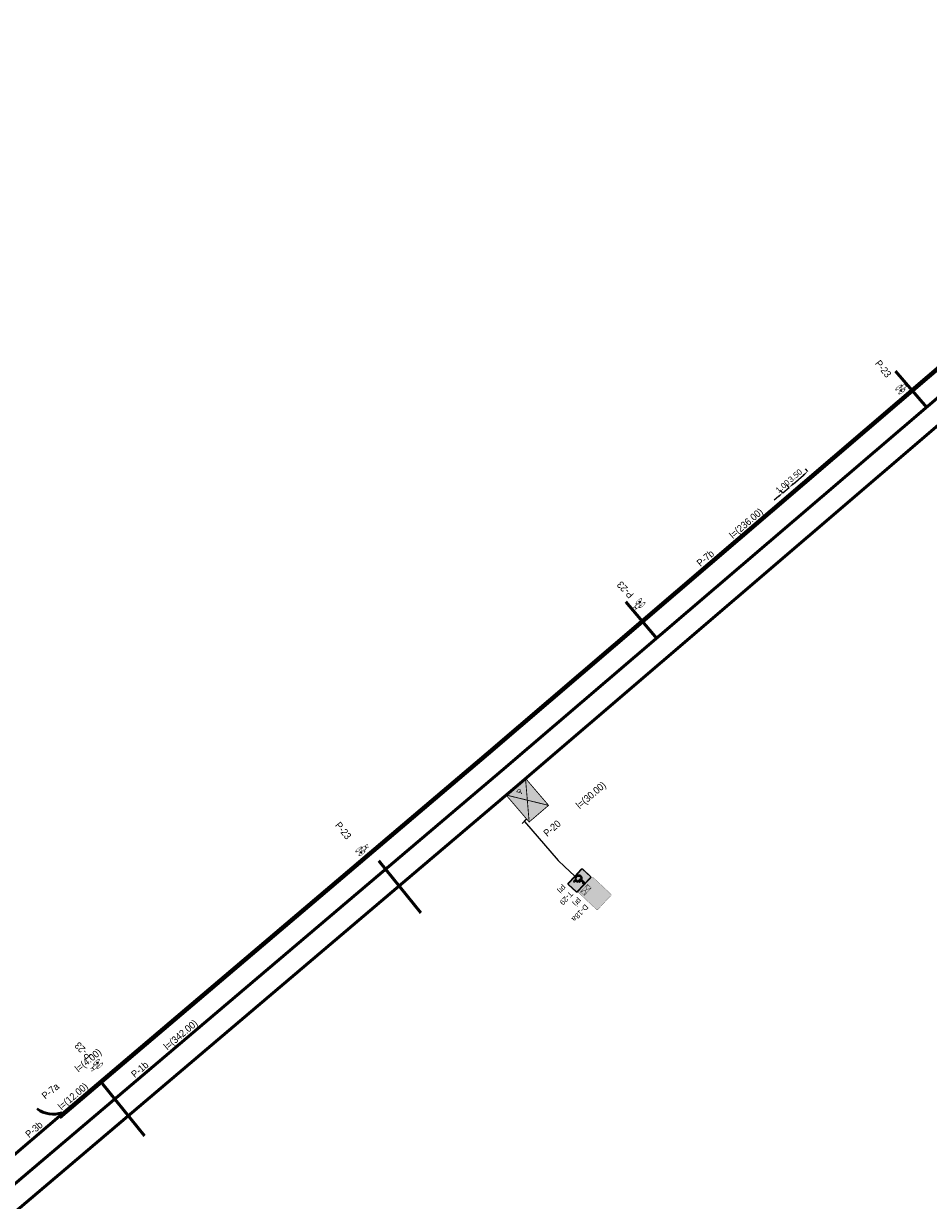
# Model space of a CAD drawing. Header units: metres. Extents: x 7429190 to 7432183, y 5709621 to 5711878.
# Tile 7 of 21: x 7429435 to 7429562, y 5709794 to 5709960. Entities that reach past the tile are written whole.
import ezdxf
from ezdxf.enums import TextEntityAlignment as Align

# ---------------------------------------------------------------- set-up
doc = ezdxf.new("R2010")
doc.units = ezdxf.units.M
doc.layers.add('_Brudnopis', color=22, linetype='Continuous', lineweight=50, plot=False)
for name, color, linetype, lineweight in [('_D_8_Wymiary', 7, 'Continuous', 20), ('D_1_KOCIE OCZKA', 7, 'Continuous', 50), ('gaPoziome', 7, 'Continuous', 30)]:
    doc.layers.add(name, color=color, linetype=linetype, lineweight=lineweight)
for name, color, linetype in [('gaPionowe', 7, 'Continuous'), ('zzz.gaHSDlugosc', 7, 'Continuous'), ('zzz.gaHSDodTekst', 7, 'Continuous'), ('zzz.gaHSDomyslna', 7, 'Continuous'), ('zzz.gaHSKilometraz', 7, 'Continuous'), ('zzz.gaHSNazwa', 7, 'Continuous'), ('zzz.gaHSOpis', 7, 'Continuous'), ('zzz.gaHSStan', 7, 'Continuous'), ('zzz.gaHSTrasa', 7, 'Continuous'), ('zzz.gaVSDodTekst', 7, 'Continuous'), ('zzz.gaVSDomyslna', 7, 'Continuous'), ('zzz.gaVSNazwa', 7, 'Continuous'), ('zzz.gaVSStan', 7, 'Continuous'), ('zzz.gaVSWielkość', 7, 'Continuous')]:
    doc.layers.add(name, color=color, linetype=linetype)
doc.styles.add('GA-ATR-TEXT', font='arial.ttf', dxfattribs={"width": 0.9})
doc.styles.add('GA4-HS-TEXT', font='arial.ttf', dxfattribs={"width": 0.9})
doc.styles.add('major_arial', font='arial.ttf')
doc.styles.get("Standard").update_dxf_attribs({"font": 'simplex.shx'})
doc.dimstyles.new('GA-LEADER', dxfattribs={"dimtxt": 1, "dimasz": 1, "dimexe": 1, "dimexo": 1, "dimgap": 1, "dimtad": 1, "dimtxsty": 'Standard', "dimcen": 1, "dimadec": 0, "dimazin": 0, "dimtfac": 1, "dimtmove": 0, "dimatfit": 3, "dimfxl": 1, "dimarcsym": 0})
doc.dimstyles.new('major_500', dxfattribs={"dimtxt": 0.8, "dimasz": 0.8, "dimexe": 0.5, "dimexo": 1, "dimgap": 0.3, "dimtad": 1, "dimzin": 1, "dimdsep": 46, "dimtxsty": 'major_arial', "dimcen": 0, "dimse1": 1, "dimse2": 1, "dimaunit": 1, "dimadec": 1, "dimazin": 0, "dimtfac": 1, "dimtix": 1, "dimtmove": 0, "dimatfit": 3, "dimfxl": 2, "dimfxlon": 1, "dimtolj": 1, "dimarcsym": 0})

# ---------------------------------------------------------------- blocks, each defined once
blk = doc.blocks.new('gaHSPos')
at = {"color": 0, "linetype": 'Continuous', "lineweight": 0}
blk.add_point((0, 0), dxfattribs=at)
blk = doc.blocks.new('z.ga4s-P-24')
at = {"linetype": 'Continuous', "lineweight": 0}
h = blk.add_hatch(color=0, dxfattribs=at)
edge = h.paths.add_edge_path()
edge.add_line((-0.1150408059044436, 0.6455751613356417), (-0.1206028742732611, 0.7693135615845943))
edge.add_arc((0.03025982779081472, 0.3988537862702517), 0.4000000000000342, 112.1576763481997, 337.5817882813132)
edge.add_line((0.4000297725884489, 0.2463080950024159), (0.3301905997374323, 0.4049117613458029))
edge.add_ellipse((0.0302598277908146, 0.3988537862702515), major_axis=(-0.3000000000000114, 0), ratio=0.9400173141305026, start_angle=298.96894178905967, end_angle=541.2309103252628, ccw=False)
h.paths.add_polyline_path([(-0.0641357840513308, 0.5276528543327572), (0.3414434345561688, 0.5276528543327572), (0.5302598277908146, 0.0988537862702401), (0.7302598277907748, 0.198853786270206), (0.689911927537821, 0.2904832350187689), (0.5794615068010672, 0.2352580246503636), (0.4066752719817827, 0.6276528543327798), (0.03147016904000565, 0.6276528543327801), (0.02826967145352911, 0.6988537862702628), (0.3257206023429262, 0.6988537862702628), (0.3134482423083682, 0.7988537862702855), (0.03025982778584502, 0.7988537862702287, 0.004051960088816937), (0.02377701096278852, 0.7988012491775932), (0.01222497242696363, 1.055797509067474, 4.041864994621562), (-0.0912014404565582, 1.111769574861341)])
blk = doc.blocks.new('*U70')
at = {"layer": 'zzz.gaHSDomyslna'}
blk.add_hatch(color=180, dxfattribs=at).paths.add_polyline_path([(1.625577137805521, -1.899341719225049), (0, 0), (2.735052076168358, 2.340831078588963), (5.986206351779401, -1.457852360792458), (3.251154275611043, -3.798683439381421)])
at = {"layer": 'zzz.gaHSDomyslna', "color": 140}
for points in [[(1.625577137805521, -1.899341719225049, 0.12, 0.12, 0), (0, 0, 0.12, 0.12, 0), (2.735052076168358, 2.340831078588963, 0.12, 0.12, 0), (5.986206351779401, -1.457852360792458, 0.12, 0.12, 0), (3.251154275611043, -3.798683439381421, 0.12, 0.12, 0), (1.625577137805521, -1.899341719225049, 0.12, 0.12, 0)], [(2.735052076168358, 2.340831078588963, 0.12, 0.12, 0), (3.251154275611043, -3.798683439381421, 0.12, 0.12, 0)], [(5.986206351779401, -1.457852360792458, 0.12, 0.12, 0), (0, 0, 0.12, 0.12, 0)]]:
    blk.add_lwpolyline(points, format="xyseb", dxfattribs=at)
for p in [(2.735052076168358, 2.340831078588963), (0, 0)]:
    blk.add_blockref('gaHSPos', p, dxfattribs=at)
at = {"layer": 'zzz.gaHSDomyslna', "color": 140, "xscale": 0.65, "yscale": 0.65, "rotation": 220.5590096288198}
blk.add_blockref('z.ga4s-P-24', (1.692641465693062, 0.7905471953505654), dxfattribs=at)
blk = doc.blocks.new('z.ga4.HSL-desc')
at = {"layer": 'zzz.gaHSDlugosc', "style": 'GA4-HS-TEXT', "width": 0.9}
blk.add_attdef('LENGTH', (6.026010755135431, 0.4000000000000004), '', height=1, dxfattribs=at)
at = {"layer": 'zzz.gaHSDodTekst', "style": 'GA4-HS-TEXT', "width": 0.9, "flags": 1}
blk.add_attdef('ADDTEXT', (0, -2.743698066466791), '', height=1, dxfattribs=at)
at = {"layer": 'zzz.gaHSKilometraz', "style": 'GA4-HS-TEXT', "width": 0.9, "flags": 1}
for tag, p in [('POSITION', (0, -5.695491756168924)), ('ID', (-2.626867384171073e-16, -7.125491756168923))]:
    blk.add_attdef(tag, p, '', height=1, dxfattribs=at)
at = {"layer": 'zzz.gaHSNazwa', "style": 'GA4-HS-TEXT', "width": 0.9}
blk.add_attdef('NAME', (0, 0.4000000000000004), '', height=1, dxfattribs=at)
at = {"layer": 'zzz.gaHSStan', "style": 'GA4-HS-TEXT', "width": 0.9}
blk.add_attdef('STATE', (0, -1.355882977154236), '', height=1, dxfattribs=at)
at = {"layer": 'zzz.gaHSTrasa', "style": 'GA4-HS-TEXT', "width": 0.9, "flags": 1}
blk.add_attdef('ROUTE', (0, -4.269625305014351), '', height=1, dxfattribs=at)
blk = doc.blocks.new('gaVSPos')
blk.add_point((0, 0))
blk = doc.blocks.new('gaVSTVcolumn0')
at = {"color": 0, "linetype": 'ByBlock', "lineweight": -2}
for p, q in [((-400, -30), (400, -30)), ((-400, -60), (-400, -30)), ((400, -60), (-400, -60)), ((400, -30), (400, -60))]:
    blk.add_line(p, q, dxfattribs=at)
blk.add_circle((0, 0), 30, dxfattribs=at)
blk = doc.blocks.new('gaVScolumn0')
at = {"color": 0, "linetype": 'ByBlock', "lineweight": -2}
blk.add_line((0, 0), (0, 400), dxfattribs=at)
at = {"color": 7, "style": 'GA-ATR-TEXT', "width": 0.9}
blk.add_attdef('X2', text='', height=150, dxfattribs=at).set_placement((-49.99999999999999, 0), align=Align.BOTTOM_RIGHT)
blk = doc.blocks.new('*U97')
at = {"layer": 'zzz.gaVSDomyslna', "true_color": 0xffffff}
h = blk.add_hatch(color=7, dxfattribs=at)
edge = h.paths.add_edge_path()
edge.add_line((0, 0), (-270, 0))
edge.add_arc((-270.0000224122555, 29.9999775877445), 29.99997758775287, 179.999957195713, 270.0000428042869, ccw=False)
edge.add_line((-300, 30), (-300, 330))
edge.add_arc((-270.0000224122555, 330.0000224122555), 29.99997758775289, 89.99995719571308, 180.0000428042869, ccw=False)
edge.add_line((-270, 360), (270, 360))
edge.add_arc((270.0000224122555, 330.0000224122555), 29.99997758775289, -4.2804286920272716e-05, 90.00004280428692, ccw=False)
edge.add_line((300, 330), (300, 30))
edge.add_arc((270.0000224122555, 29.9999775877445), 29.99997758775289, -90.00004280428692, 4.2804286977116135e-05, ccw=False)
edge.add_line((270, 0), (0, 0))
at = {"layer": 'zzz.gaVSDomyslna', "true_color": 0x000000}
h = blk.add_hatch(color=18, dxfattribs=at)
edge = h.paths.add_edge_path()
edge.add_line((0, 0), (0, 10))
edge.add_line((0, 10), (270, 10))
edge.add_arc((270.0000149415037, 29.99998505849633), 19.99998505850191, 269.9999571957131, 360.000042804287)
edge.add_line((290, 30), (290, 330))
edge.add_arc((270.0000149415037, 330.0000149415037), 19.99998505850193, 359.9999571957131, 450.0000428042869)
edge.add_line((270, 350), (-270, 350))
edge.add_arc((-270.0000149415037, 330.0000149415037), 19.99998505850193, 89.9999571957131, 180.0000428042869)
edge.add_line((-290, 330), (-290, 30))
edge.add_arc((-270.0000149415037, 29.99998505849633), 19.99998505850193, 179.9999571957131, 270.0000428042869)
edge.add_line((-270, 10), (0, 10))
edge.add_line((0, 10), (0, 0))
edge.add_line((0, 0), (-270, 0))
edge.add_arc((-270.0000224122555, 29.9999775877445), 29.99997758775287, 179.999957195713, 270.0000428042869, ccw=False)
edge.add_line((-300, 30), (-300, 330))
edge.add_arc((-270.0000224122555, 330.0000224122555), 29.99997758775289, 89.99995719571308, 180.0000428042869, ccw=False)
edge.add_line((-270, 360), (270, 360))
edge.add_arc((270.0000224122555, 330.0000224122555), 29.99997758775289, -4.2804286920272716e-05, 90.00004280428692, ccw=False)
edge.add_line((300, 330), (300, 30))
edge.add_arc((270.0000224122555, 29.9999775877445), 29.99997758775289, -90.00004280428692, 4.2804286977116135e-05, ccw=False)
edge.add_line((270, 0), (0, 0))
at = {"layer": 'zzz.gaVSDomyslna', "color": 7, "lineweight": 0, "true_color": 0xffffff}
blk.add_lwpolyline([(0, 0), (-270, 0, -0.414214), (-300, 30), (-300, 330, -0.414214), (-270, 360), (270, 360, -0.414214), (300, 330), (300, 30, -0.414214), (270, 0), (0, 0)], format="xyb", close=True, dxfattribs=at)
at = {"layer": 'zzz.gaVSDomyslna', "color": 18, "lineweight": 0, "true_color": 0x000000}
blk.add_lwpolyline([(0, 0), (0, 10), (270, 10, 0.414214), (290, 30), (290, 330, 0.414214), (270, 350), (-270, 350, 0.414214), (-290, 330), (-290, 30, 0.414214), (-270, 10), (0, 10), (0, 0), (-270, 0, -0.414214), (-300, 30), (-300, 330, -0.414214), (-270, 360), (270, 360, -0.414214), (300, 330), (300, 30, -0.414214), (270, 0), (0, 0)], format="xyb", close=True, dxfattribs=at)
blk = doc.blocks.new('*U95')
at = {"layer": 'zzz.gaVSDomyslna', "linetype": 'ByBlock', "lineweight": -2, "true_color": 0x000000}
h = blk.add_hatch(color=18, dxfattribs=at)
h.paths.add_polyline_path([(-59.2942, 270.86), (-51.2, 136.8), (51.2, 136.8), (96, 36.8), (153.6, 60.8), (144.369, 82.9538), (108.094, 68.5072), (66.7464, 160.8), (-28.6054, 160.8), (-29.8129, 180.8), (38.4, 180.8), (38.4, 204.8), (-9.09495e-13, 204.8), (-31.262, 204.8), (-34.6448, 260.829, 4.59206)])
h.paths.add_polyline_path([(-64.0175, 172.101), (-65.8957, 203.21, 1.49403), (71.7843, 64.7631), (50.9985, 111.16, -1.80659)])
at = {"layer": 'zzz.gaVSDomyslna', "color": 18, "linetype": 'ByBlock', "lineweight": -2, "true_color": 0x000000}
blk.add_lwpolyline([(50.9985, 111.16, -1.80659), (-64.0175, 172.101), (-65.8957, 203.21, 1.49403), (71.7843, 64.7631)], format="xyb", close=True, dxfattribs=at)
blk.add_lwpolyline([(108.346, 67.9441), (66.7464, 160.8), (-28.6054, 160.8), (-29.8129, 180.8), (38.4, 180.8), (38.4, 204.8), (-9.66338e-13, 204.8), (-31.262, 204.8), (-34.6448, 260.829, 4.59206), (-59.2942, 270.86), (-51.2, 136.8), (51.2, 136.8), (96, 36.8), (153.6, 60.8), (144.369, 82.9538), (108.094, 68.5072)], format="xyb", dxfattribs=at)
blk.add_lwpolyline([(51.2, 92.8), (51.2, 105.6)], dxfattribs=at)
blk = doc.blocks.new('*U96')
at = {"layer": 'zzz.gaVSDomyslna', "color": 18, "true_color": 0x000000, "xscale": 0.9375, "yscale": 0.9375}
blk.add_blockref('*U95', (0, 30), dxfattribs=at)
blk = doc.blocks.new('*U94')
at = {"layer": 'zzz.gaVSDomyslna'}
for name in ['*U97', '*U96']:
    blk.add_blockref(name, (0, 0), dxfattribs=at)
at = {"layer": 'zzz.gaVSDodTekst', "flags": 1}
blk.add_attdef('Addtext', text='', height=1, dxfattribs=at).set_placement((0, 0), align=Align.MIDDLE_LEFT)
at = {"layer": 'zzz.gaVSDomyslna', "flags": 1}
for tag in ['Width', 'Height', 'Position', 'Route', 'ItemNo', 'ID']:
    blk.add_attdef(tag, text='', height=1, dxfattribs=at).set_placement((0, 0), align=Align.MIDDLE_LEFT)
at = {"layer": 'zzz.gaVSNazwa', "style": 'GA-ATR-TEXT'}
blk.add_attdef('Name', text='', height=150, dxfattribs=at).set_placement((400.0000000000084, 255.0000000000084), align=Align.MIDDLE_LEFT)
at = {"layer": 'zzz.gaVSStan', "style": 'GA-ATR-TEXT'}
blk.add_attdef('State', text='', height=150, dxfattribs=at).set_placement((400.0000000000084, 8.412825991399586e-12), align=Align.MIDDLE_LEFT)
at = {"layer": 'zzz.gaVSWielkość', "flags": 1}
blk.add_attdef('Size', text='', height=1, dxfattribs=at).set_placement((0, 0), align=Align.MIDDLE_LEFT)
blk = doc.blocks.new('*U99')
at = {"layer": 'zzz.gaVSDomyslna', "lineweight": 0}
blk.add_hatch(color=180, dxfattribs=at).paths.add_polyline_path([(294, 730, 0.414214), (280, 744), (-280, 744, 0.414214), (-294, 730), (-294, 20, 0.414214), (-280, 6), (280, 6, 0.414214), (294, 20)])
blk = doc.blocks.new('*U100')
at = {"layer": 'zzz.gaVSDomyslna', "color": 7, "lineweight": 0, "true_color": 0xffffff, "const_width": 6}
blk.add_lwpolyline([(280, 3), (-280, 3, -0.414214), (-297, 20), (-297, 730, -0.414214), (-280, 747), (280, 747, -0.414214), (297, 730), (297, 20, -0.414214), (280, 3, -1)], format="xyb", dxfattribs=at)
blk = doc.blocks.new('*U101')
at = {"layer": 'zzz.gaVSDomyslna', "lineweight": 0, "true_color": 0xffffff}
h = blk.add_hatch(color=7, dxfattribs=at)
h.paths.add_polyline_path([(168.75, 362.5, 0.414214), (86.25, 445), (-150, 445), (-150, -9.09495e-13), (-67.5, -9.09495e-13), (-67.5, 130), (86.25, 130, 0.414214), (168.75, 212.5)])
h.paths.add_polyline_path([(86.25, 219.531), (80, 212.5), (-67.5, 212.5), (-67.5, 362.5), (75, 362.5), (86.25, 349.375)], flags=16)
blk = doc.blocks.new('*U103')
at = {"layer": 'zzz.gaVSDomyslna', "lineweight": 0, "true_color": 0xffffff}
h = blk.add_hatch(color=7, dxfattribs=at)
h.paths.add_polyline_path([(150, 150), (-150, 150), (-150, 0), (150, 0)])
h.paths.add_polyline_path([(118.82, 10), (-118.82, 10), (0, 69.4098)], flags=16)
h.paths.add_polyline_path([(1.7053e-13, 80.5902), (-118.82, 140), (118.82, 140)], flags=16)
h.paths.add_polyline_path([(11.1803, 75), (140, 139.41), (140, 10.5902)], flags=16)
h.paths.add_polyline_path([(-11.1803, 75), (-140, 10.5902), (-140, 139.41)], flags=16)
blk = doc.blocks.new('*U104')
at = {"layer": 'zzz.gaVSDomyslna', "color": 7, "true_color": 0xffffff}
for name, p in [('*U100', (0, 0)), ('*U101', (0, 230))]:
    blk.add_blockref(name, p, dxfattribs=at)
at = {"layer": 'zzz.gaVSDomyslna', "color": 180}
blk.add_blockref('*U99', (0, 0), dxfattribs=at)
at = {"layer": 'zzz.gaVSDomyslna', "color": 7, "true_color": 0xffffff, "xscale": -1}
blk.add_blockref('*U103', (100, 50), dxfattribs=at)
blk = doc.blocks.new('*U98')
at = {"layer": 'zzz.gaVSDomyslna'}
blk.add_blockref('*U104', (0, 0), dxfattribs=at)
at = {"layer": 'zzz.gaVSDodTekst', "flags": 1}
blk.add_attdef('Addtext', text='', height=1, dxfattribs=at).set_placement((0, 0), align=Align.MIDDLE_LEFT)
at = {"layer": 'zzz.gaVSDomyslna', "flags": 1}
for tag in ['Width', 'Height', 'Position', 'Route', 'ItemNo', 'ID']:
    blk.add_attdef(tag, text='', height=1, dxfattribs=at).set_placement((0, 0), align=Align.MIDDLE_LEFT)
at = {"layer": 'zzz.gaVSNazwa', "style": 'GA-ATR-TEXT'}
blk.add_attdef('Name', text='', height=150, dxfattribs=at).set_placement((400.0000000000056, 450.0000000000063), align=Align.MIDDLE_LEFT)
at = {"layer": 'zzz.gaVSStan', "style": 'GA-ATR-TEXT'}
blk.add_attdef('State', text='', height=150, dxfattribs=at).set_placement((400.0000000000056, 195.0000000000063), align=Align.MIDDLE_LEFT)
at = {"layer": 'zzz.gaVSWielkość', "flags": 1}
blk.add_attdef('Size', text='', height=1, dxfattribs=at).set_placement((0, 0), align=Align.MIDDLE_LEFT)
blk = doc.blocks.new('*U280')
at = {"layer": 'zzz.gaHSDomyslna', "color": 140}
for points in [[(9.325761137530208, 8.070234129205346, 0.12, 0.12, 0), (-0.07763781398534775, 0.0915006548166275, 0.12, 0.12, 0)], [(7.702692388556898, 6.378317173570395, 0.12, 0.12, 0), (8.46519784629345, 7.025298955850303, 0.12, 0.12, 0)], [(6.177681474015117, 5.084353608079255, 0.12, 0.12, 0), (6.940186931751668, 5.731335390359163, 0.12, 0.12, 0)], [(4.652670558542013, 3.790390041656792, 0.12, 0.12, 0), (5.415176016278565, 4.437371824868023, 0.12, 0.12, 0)], [(1.602648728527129, 1.202462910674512, 0.12, 0.12, 0), (2.36515418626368, 1.849444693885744, 0.12, 0.12, 0)], [(3.127659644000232, 2.496426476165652, 0.12, 0.12, 0), (3.890165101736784, 3.143408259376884, 0.12, 0.12, 0)], [(0.07763781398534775, -0.0915006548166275, 0.12, 0.12, 0), (0.8401432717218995, 0.5554811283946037, 0.12, 0.12, 0)]]:
    blk.add_lwpolyline(points, format="xyseb", dxfattribs=at)
at = {"color": 140}
for p in [(9.403398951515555, 7.978733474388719), (0, 0)]:
    blk.add_blockref('gaHSPos', p, dxfattribs=at)
blk = doc.blocks.new('*U281')
at = {"layer": 'zzz.gaHSDomyslna', "color": 140}
for points in [[(-1.976667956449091, -0.1007065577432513, 0.24, 0.24, -0.06258150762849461), (-2.922140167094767, 0.2169171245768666, 0.24, 0.24, 0)], [(0, 0, 0.24, 0.24, -0.0625815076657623), (-0.9820068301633, -0.1745425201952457, 0.24, 0.24, 0)]]:
    blk.add_lwpolyline(points, format="xyseb", dxfattribs=at)
at = {"color": 140}
for p in [(-3.491722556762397, 0.5520211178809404), (0, 0)]:
    blk.add_blockref('gaHSPos', p, dxfattribs=at)
blk = doc.blocks.new('*U343')
at = {"linetype": 'Continuous', "lineweight": 0}
h = blk.add_hatch(color=0, dxfattribs=at)
edge = h.paths.add_edge_path()
edge.add_ellipse((-0.3500000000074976, 0.5999999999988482), major_axis=(0, 0.6000000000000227), ratio=0.3333333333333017, start_angle=339.1790800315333, end_angle=685.935184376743)
edge.add_line((-0.2379739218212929, 1.097042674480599), (-0.2315602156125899, 1.156915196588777))
edge.add_line((-0.2315602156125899, 1.156915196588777), (0.004911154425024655, 0.6839724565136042))
edge.add_arc((-0.01717360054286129, 0.672930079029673), 0.02469150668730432, -6.423306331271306e-12, 26.56505117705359, ccw=False)
edge.add_line((0.007517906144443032, 0.6729300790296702), (0.00751790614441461, 0.4246915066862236))
edge.add_arc((0.03220941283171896, 0.4246915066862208), 0.02469150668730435, 179.9999999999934, 270)
edge.add_line((0.03220941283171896, 0.3999999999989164), (0.07602911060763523, 0.3999999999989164))
edge.add_arc((0.07602911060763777, 0.4246915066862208), 0.02469150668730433, 269.9999999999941, 290.3551038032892)
edge.add_line((0.08461774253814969, 0.4015418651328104), (0.1583063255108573, 0.4288806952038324))
edge.add_ellipse((0.349999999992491, 0.5999999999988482), major_axis=(0, 0.6000000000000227), ratio=0.3333333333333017, start_angle=106.5707346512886, end_angle=378.3143714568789)
edge.add_line((0.2871538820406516, 1.169608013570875), (0.2152697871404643, 1.519009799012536))
edge.add_line((0.2152697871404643, 1.519009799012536), (0.2505309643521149, 1.76523323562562))
edge.add_line((0.2505309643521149, 1.76523323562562), (0.256238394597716, 1.765233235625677))
edge.add_line((0.256238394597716, 1.765233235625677), (0.271304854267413, 1.807733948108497))
edge.add_line((0.271304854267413, 1.807733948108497), (0.271304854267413, 1.863168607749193))
edge.add_line((0.271304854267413, 1.863168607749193), (0.1430894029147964, 1.863168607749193))
edge.add_line((0.1430894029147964, 1.863168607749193), (0.1368954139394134, 1.807733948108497))
edge.add_line((0.1368954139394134, 1.807733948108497), (0.2025543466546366, 1.765233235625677))
edge.add_line((0.2025543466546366, 1.765233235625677), (0.1848099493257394, 1.641330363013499))
edge.add_line((0.1848099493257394, 1.641330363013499), (-0.1796683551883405, 1.6413303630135))
edge.add_line((-0.1796683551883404, 1.6413303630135), (-0.1591600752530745, 1.832776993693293))
edge.add_spline(control_points=[(-0.1591600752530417, 1.832776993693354), (-0.1570904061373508, 1.839129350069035), (-0.1468880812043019, 1.858757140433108), (-0.1198635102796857, 1.861324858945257), (-0.1004585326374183, 1.863168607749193)], knot_values=[0, 0, 0, 0, 0.02025019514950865, 0.07182179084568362, 0.07182179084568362, 0.07182179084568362, 0.07182179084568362], degree=3, periodic=0)
edge.add_line((-0.1004585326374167, 1.863168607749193), (-0.0500000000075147, 1.863168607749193))
edge.add_line((-0.0500000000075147, 1.863168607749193), (-0.0500000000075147, 1.999999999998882))
edge.add_line((-0.0500000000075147, 1.999999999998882), (-0.1309817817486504, 1.999999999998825))
edge.add_spline(control_points=[(-0.13098178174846, 1.999999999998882), (-0.1393453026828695, 1.998699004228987), (-0.1489517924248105, 1.994455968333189), (-0.1568901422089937, 1.989150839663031)], knot_values=[0.06748427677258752, 0.06748427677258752, 0.06748427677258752, 0.06748427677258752, 0.09373586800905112, 0.09373586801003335, 0.09373586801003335, 0.09373586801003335], degree=3, periodic=0)
edge.add_arc((-0.1158451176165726, 1.918452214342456), 0.08174955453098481, 120.1378761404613, 168.8932970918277)
edge.add_line((-0.1960635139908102, 1.934200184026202), (-0.2789103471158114, 1.160817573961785))
h.paths.add_polyline_path([(-0.1948081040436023, 1.499999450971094), (0.1645697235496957, 1.499999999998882), (0.04999999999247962, 0.6999999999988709), (-0.2221906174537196, 1.244381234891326)], flags=16)
edge = h.paths.add_edge_path(flags=16)
edge.add_ellipse((-0.3500000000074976, 0.5999999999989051), major_axis=(0, -0.4499999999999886), ratio=0.3500721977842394, start_angle=159.152613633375, end_angle=502.0815292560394, ccw=False)
edge.add_line((-0.293937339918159, 1.020539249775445), (-0.3245900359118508, 0.7343935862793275))
edge.add_arc((-0.3373168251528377, 0.7357569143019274), 0.0127996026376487, 322.797032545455, 353.88563826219, ccw=False)
edge.add_line((-0.3271219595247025, 0.7280177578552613), (-0.3593446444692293, 0.6855705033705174))
edge.add_arc((-0.3302445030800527, 0.6634799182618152), 0.03653508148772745, 142.7970325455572, 179.9999999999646)
edge.add_line((-0.3667795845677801, 0.6634799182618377), (-0.366779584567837, 0.5711774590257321))
edge.add_arc((-0.3539799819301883, 0.5711774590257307), 0.01279960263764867, 179.9999999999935, 270)
edge.add_line((-0.3539799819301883, 0.558377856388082), (-0.3459871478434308, 0.558377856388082))
edge.add_arc((-0.345987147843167, 0.5711774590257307), 0.01279960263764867, 269.9999999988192, 333.0194612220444)
edge.add_spline(control_points=[(-0.334580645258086, 0.5653704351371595), (-0.3223100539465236, 0.5894730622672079), (-0.3007053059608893, 0.6324936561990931), (-0.2827209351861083, 0.6805993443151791), (-0.2801993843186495, 0.7028830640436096), (-0.2800171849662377, 0.704565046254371)], knot_values=[0.007887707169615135, 0.007887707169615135, 0.007887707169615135, 0.007887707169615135, 0.08943091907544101, 0.1528578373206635, 0.1580227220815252, 0.1580227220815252, 0.1580227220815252, 0.1580227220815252], degree=3, periodic=0)
edge.add_line((-0.2800171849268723, 0.7045650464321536), (-0.2531900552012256, 0.9549987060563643))
edge = h.paths.add_edge_path(flags=16)
edge.add_line((0.195220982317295, 1.379012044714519), (0.2489608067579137, 1.117802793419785))
edge.add_ellipse((0.349999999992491, 0.5999999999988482), major_axis=(0, 0.6000000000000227), ratio=0.3333333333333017, start_angle=390.3443618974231, end_angle=440.4059317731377)
edge.add_line((0.1527973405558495, 0.6999999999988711), (0.09798099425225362, 0.6999999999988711))
edge.add_line((0.09798099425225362, 0.6999999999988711), (0.195220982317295, 1.379012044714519))
edge = h.paths.add_edge_path(flags=16)
edge.add_ellipse((0.349999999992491, 0.5999999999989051), major_axis=(0, -0.4499999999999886), ratio=0.3500721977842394, start_angle=290.13091183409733, end_angle=617.1604115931, ccw=False)
edge.add_line((0.2020913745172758, 0.4451251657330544), (0.3499999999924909, 0.4999999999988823))
edge.add_arc((0.2781116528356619, 0.5949437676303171), 0.1190892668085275, 307.1318264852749, 362.4333669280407)
edge.add_line((0.3970935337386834, 0.5999999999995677), (0.3970935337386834, 0.6753084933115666))
edge.add_arc((0.372402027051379, 0.6753084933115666), 0.02469150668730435, 0, 90)
edge.add_line((0.372402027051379, 0.699999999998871), (0.1964064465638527, 0.6999999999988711))
blk = doc.blocks.new('z.ga4.HSS-desc')
at = {"layer": 'zzz.gaHSDodTekst', "style": 'GA4-HS-TEXT', "width": 0.9, "flags": 1}
blk.add_attdef('ADDTEXT', (0, -2.743698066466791), '', height=1, dxfattribs=at)
at = {"layer": 'zzz.gaHSKilometraz', "style": 'GA4-HS-TEXT', "width": 0.9, "flags": 1}
for tag, p in [('POSITION', (0, -5.695491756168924)), ('ID', (-2.626867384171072e-16, -7.125491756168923))]:
    blk.add_attdef(tag, p, '', height=1, dxfattribs=at)
at = {"layer": 'zzz.gaHSNazwa', "style": 'GA4-HS-TEXT', "width": 0.9}
blk.add_attdef('NAME', (0, 0.4000000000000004), '', height=1, dxfattribs=at)
at = {"layer": 'zzz.gaHSStan', "style": 'GA4-HS-TEXT', "width": 0.9}
blk.add_attdef('STATE', (0, -1.355882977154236), '', height=1, dxfattribs=at)
at = {"layer": 'zzz.gaHSTrasa', "style": 'GA4-HS-TEXT', "width": 0.9, "flags": 1}
blk.add_attdef('ROUTE', (0, -4.269625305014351), '', height=1, dxfattribs=at)
blk = doc.blocks.new('*U342')
at = {"linetype": 'Continuous', "lineweight": 0}
h = blk.add_hatch(color=0, dxfattribs=at)
edge = h.paths.add_edge_path()
edge.add_ellipse((-0.3500000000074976, 0.5999999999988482), major_axis=(0, 0.6000000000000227), ratio=0.3333333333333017, start_angle=339.1790800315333, end_angle=685.935184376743)
edge.add_line((-0.2379739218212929, 1.097042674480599), (-0.2315602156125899, 1.156915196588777))
edge.add_line((-0.2315602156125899, 1.156915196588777), (0.004911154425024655, 0.6839724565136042))
edge.add_arc((-0.01717360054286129, 0.672930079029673), 0.02469150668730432, -6.423306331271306e-12, 26.56505117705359, ccw=False)
edge.add_line((0.007517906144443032, 0.6729300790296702), (0.00751790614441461, 0.4246915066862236))
edge.add_arc((0.03220941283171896, 0.4246915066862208), 0.02469150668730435, 179.9999999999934, 270)
edge.add_line((0.03220941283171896, 0.3999999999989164), (0.07602911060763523, 0.3999999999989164))
edge.add_arc((0.07602911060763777, 0.4246915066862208), 0.02469150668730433, 269.9999999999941, 290.3551038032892)
edge.add_line((0.08461774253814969, 0.4015418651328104), (0.1583063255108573, 0.4288806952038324))
edge.add_ellipse((0.349999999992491, 0.5999999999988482), major_axis=(0, 0.6000000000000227), ratio=0.3333333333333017, start_angle=106.5707346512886, end_angle=378.3143714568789)
edge.add_line((0.2871538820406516, 1.169608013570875), (0.2152697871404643, 1.519009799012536))
edge.add_line((0.2152697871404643, 1.519009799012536), (0.2505309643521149, 1.76523323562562))
edge.add_line((0.2505309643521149, 1.76523323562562), (0.256238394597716, 1.765233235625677))
edge.add_line((0.256238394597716, 1.765233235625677), (0.271304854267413, 1.807733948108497))
edge.add_line((0.271304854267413, 1.807733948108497), (0.271304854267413, 1.863168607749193))
edge.add_line((0.271304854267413, 1.863168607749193), (0.1430894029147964, 1.863168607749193))
edge.add_line((0.1430894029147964, 1.863168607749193), (0.1368954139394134, 1.807733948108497))
edge.add_line((0.1368954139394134, 1.807733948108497), (0.2025543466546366, 1.765233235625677))
edge.add_line((0.2025543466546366, 1.765233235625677), (0.1848099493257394, 1.641330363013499))
edge.add_line((0.1848099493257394, 1.641330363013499), (-0.1796683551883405, 1.6413303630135))
edge.add_line((-0.1796683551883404, 1.6413303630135), (-0.1591600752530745, 1.832776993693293))
edge.add_spline(control_points=[(-0.1591600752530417, 1.832776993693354), (-0.1570904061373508, 1.839129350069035), (-0.1468880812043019, 1.858757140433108), (-0.1198635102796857, 1.861324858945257), (-0.1004585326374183, 1.863168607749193)], knot_values=[0, 0, 0, 0, 0.02025019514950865, 0.07182179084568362, 0.07182179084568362, 0.07182179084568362, 0.07182179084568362], degree=3, periodic=0)
edge.add_line((-0.1004585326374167, 1.863168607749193), (-0.0500000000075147, 1.863168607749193))
edge.add_line((-0.0500000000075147, 1.863168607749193), (-0.0500000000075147, 1.999999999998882))
edge.add_line((-0.0500000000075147, 1.999999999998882), (-0.1309817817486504, 1.999999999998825))
edge.add_spline(control_points=[(-0.13098178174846, 1.999999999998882), (-0.1393453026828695, 1.998699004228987), (-0.1489517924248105, 1.994455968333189), (-0.1568901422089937, 1.989150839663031)], knot_values=[0.06748427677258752, 0.06748427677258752, 0.06748427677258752, 0.06748427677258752, 0.09373586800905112, 0.09373586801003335, 0.09373586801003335, 0.09373586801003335], degree=3, periodic=0)
edge.add_arc((-0.1158451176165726, 1.918452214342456), 0.08174955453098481, 120.1378761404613, 168.8932970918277)
edge.add_line((-0.1960635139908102, 1.934200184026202), (-0.2789103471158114, 1.160817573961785))
h.paths.add_polyline_path([(-0.1948081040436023, 1.499999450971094), (0.1645697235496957, 1.499999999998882), (0.04999999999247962, 0.6999999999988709), (-0.2221906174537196, 1.244381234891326)], flags=16)
edge = h.paths.add_edge_path(flags=16)
edge.add_ellipse((-0.3500000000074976, 0.5999999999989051), major_axis=(0, -0.4499999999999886), ratio=0.3500721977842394, start_angle=159.152613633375, end_angle=502.0815292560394, ccw=False)
edge.add_line((-0.293937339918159, 1.020539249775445), (-0.3245900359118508, 0.7343935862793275))
edge.add_arc((-0.3373168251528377, 0.7357569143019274), 0.0127996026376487, 322.797032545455, 353.88563826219, ccw=False)
edge.add_line((-0.3271219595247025, 0.7280177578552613), (-0.3593446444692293, 0.6855705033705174))
edge.add_arc((-0.3302445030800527, 0.6634799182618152), 0.03653508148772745, 142.7970325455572, 179.9999999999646)
edge.add_line((-0.3667795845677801, 0.6634799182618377), (-0.366779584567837, 0.5711774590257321))
edge.add_arc((-0.3539799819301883, 0.5711774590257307), 0.01279960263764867, 179.9999999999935, 270)
edge.add_line((-0.3539799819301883, 0.558377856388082), (-0.3459871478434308, 0.558377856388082))
edge.add_arc((-0.345987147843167, 0.5711774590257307), 0.01279960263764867, 269.9999999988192, 333.0194612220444)
edge.add_spline(control_points=[(-0.334580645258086, 0.5653704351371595), (-0.3223100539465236, 0.5894730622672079), (-0.3007053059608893, 0.6324936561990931), (-0.2827209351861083, 0.6805993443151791), (-0.2801993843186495, 0.7028830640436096), (-0.2800171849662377, 0.704565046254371)], knot_values=[0.007887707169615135, 0.007887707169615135, 0.007887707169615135, 0.007887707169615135, 0.08943091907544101, 0.1528578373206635, 0.1580227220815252, 0.1580227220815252, 0.1580227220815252, 0.1580227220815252], degree=3, periodic=0)
edge.add_line((-0.2800171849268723, 0.7045650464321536), (-0.2531900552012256, 0.9549987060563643))
edge = h.paths.add_edge_path(flags=16)
edge.add_line((0.195220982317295, 1.379012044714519), (0.2489608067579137, 1.117802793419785))
edge.add_ellipse((0.349999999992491, 0.5999999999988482), major_axis=(0, 0.6000000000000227), ratio=0.3333333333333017, start_angle=390.3443618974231, end_angle=440.4059317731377)
edge.add_line((0.1527973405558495, 0.6999999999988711), (0.09798099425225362, 0.6999999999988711))
edge.add_line((0.09798099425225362, 0.6999999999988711), (0.195220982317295, 1.379012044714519))
edge = h.paths.add_edge_path(flags=16)
edge.add_ellipse((0.349999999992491, 0.5999999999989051), major_axis=(0, -0.4499999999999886), ratio=0.3500721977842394, start_angle=290.13091183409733, end_angle=617.1604115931, ccw=False)
edge.add_line((0.2020913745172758, 0.4451251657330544), (0.3499999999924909, 0.4999999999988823))
edge.add_arc((0.2781116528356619, 0.5949437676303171), 0.1190892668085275, 307.1318264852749, 362.4333669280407)
edge.add_line((0.3970935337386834, 0.5999999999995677), (0.3970935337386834, 0.6753084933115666))
edge.add_arc((0.372402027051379, 0.6753084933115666), 0.02469150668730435, 0, 90)
edge.add_line((0.372402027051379, 0.699999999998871), (0.1964064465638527, 0.6999999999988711))
blk = doc.blocks.new('*U410')
at = {"layer": 'zzz.gaHSDomyslna', "color": 140}
blk.add_lwpolyline([(0, 0, 0.24, 0.24, 0), (59.48907237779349, 50.47615821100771, 0.24, 0.24, 0), (179.4470647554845, 153.1438541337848, 0.24, 0.24, 0)], format="xyseb", dxfattribs=at)
at = {"color": 140}
for p in [(179.4470647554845, 153.1438541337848), (0, 0)]:
    blk.add_blockref('gaHSPos', p, dxfattribs=at)
blk = doc.blocks.new('spearator')
at = {"layer": 'D_1_KOCIE OCZKA'}
h = blk.add_hatch(color=12, dxfattribs=at)
h.dxf.hatch_style = 1
edge = h.paths.add_edge_path()
edge.add_line((7429810.877451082, 5710121.625320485), (7429811.640892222, 5710122.271197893))
edge.add_arc((7429811.592451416, 5710122.328455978), 0.07499999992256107, 310.2314925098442, 490.2314925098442)
edge.add_line((7429811.54401061, 5710122.385714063), (7429810.78056947, 5710121.739836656))
edge.add_arc((7429810.829010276, 5710121.68257857), 0.07499999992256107, 130.2314925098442, 310.2314925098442)
at = {"layer": 'D_1_KOCIE OCZKA', "lineweight": 18, "flags": 128}
blk.add_lwpolyline([(7429810.877451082, 5710121.625320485), (7429811.640892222, 5710122.271197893, 0.9999999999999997), (7429811.54401061, 5710122.385714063), (7429810.78056947, 5710121.739836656, 1)], format="xyb", close=True, dxfattribs=at)
blk = doc.blocks.new('*D445')
at = {"layer": '_D_8_Wymiary', "color": 0, "lineweight": -2, "transparency": 16777216}
for p, q in [((7429541.912533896, 5709893.540804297), (7429541.587418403, 5709893.920672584)), ((7429541.912533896, 5709893.540804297), (7429542.786230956, 5709894.288569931)), ((7429542.786230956, 5709894.288569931), (7429542.461115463, 5709894.668438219)), ((7429543.394020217, 5709894.808754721), (7429544.001809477, 5709895.328939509)), ((7429541.304744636, 5709893.020619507), (7429540.696955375, 5709892.500434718))]:
    blk.add_line(p, q, dxfattribs=at)
at = {"layer": '_D_8_Wymiary', "color": 0, "transparency": 16777216}
for points in [[(7429543.307322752, 5709894.910052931), (7429543.480717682, 5709894.707456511), (7429542.786230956, 5709894.288569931)], [(7429541.21804717, 5709893.121917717), (7429541.391442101, 5709892.919321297), (7429541.912533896, 5709893.540804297)]]:
    blk.add_solid(points, dxfattribs=at)
at = {"layer": 'Defpoints', "color": 0, "transparency": 16777216}
for p in [(7429542.786230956, 5709894.288569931), (7429543.302910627, 5709893.684876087), (7429542.429213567, 5709892.937110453)]:
    blk.add_point(p, dxfattribs=at)
at = {"layer": '_D_8_Wymiary', "color": 0, "transparency": 16777216, "insert": (7429541.888720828, 5709894.452928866), "char_height": 0.8, "attachment_point": 5, "rotation": 40.55901954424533, "style": 'major_arial'}
blk.add_mtext('\\A1;1.00', dxfattribs=at)
blk = doc.blocks.new('*D446')
at = {"layer": '_D_8_Wymiary', "color": 0, "lineweight": -2, "transparency": 16777216}
for p, q in [((7429543.394020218, 5709894.80875472), (7429544.799532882, 5709896.011682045)), ((7429545.407322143, 5709896.531866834), (7429545.082206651, 5709896.911735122)), ((7429542.786230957, 5709894.28856993), (7429542.461115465, 5709894.668438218))]:
    blk.add_line(p, q, dxfattribs=at)
at = {"layer": '_D_8_Wymiary', "color": 0, "transparency": 16777216}
for points in [[(7429544.712835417, 5709896.112980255), (7429544.886230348, 5709895.910383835), (7429545.407322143, 5709896.531866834)], [(7429543.307322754, 5709894.91005293), (7429543.480717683, 5709894.70745651), (7429542.786230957, 5709894.28856993)]]:
    blk.add_solid(points, dxfattribs=at)
at = {"layer": 'Defpoints', "color": 0, "transparency": 16777216}
for p in [(7429545.407322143, 5709896.531866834), (7429545.924000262, 5709895.928174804), (7429543.302910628, 5709893.684876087)]:
    blk.add_point(p, dxfattribs=at)
at = {"layer": '_D_8_Wymiary', "color": 0, "transparency": 16777216, "insert": (7429543.635937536, 5709895.948667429), "char_height": 0.8, "attachment_point": 5, "rotation": 40.55901954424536, "style": 'major_arial'}
blk.add_mtext('\\A1;3.50', dxfattribs=at)
blk = doc.blocks.new('*U474')
at = {"layer": 'zzz.gaHSDomyslna', "color": 140}
for points in [[(238.4095582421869, 201.1984680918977, 0.12, 0.12, 0), (239.9290316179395, 202.4989298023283, 0.12, 0.12, 0)], [(233.8511381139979, 197.2970829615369, 0.12, 0.12, 0), (235.3706114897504, 198.5975446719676, 0.12, 0.12, 0)], [(229.2927179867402, 193.3956978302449, 0.12, 0.12, 0), (230.8121913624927, 194.6961595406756, 0.12, 0.12, 0)], [(224.7342978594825, 189.4943126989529, 0.12, 0.12, 0), (226.253771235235, 190.7947744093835, 0.12, 0.12, 0)], [(220.1758777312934, 185.5929275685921, 0.12, 0.12, 0), (221.695351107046, 186.8933892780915, 0.12, 0.12, 0)], [(215.6174576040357, 181.6915424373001, 0.12, 0.12, 0), (217.1369309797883, 182.9920041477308, 0.12, 0.12, 0)], [(211.059037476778, 177.790157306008, 0.12, 0.12, 0), (212.5785108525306, 179.0906190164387, 0.12, 0.12, 0)], [(206.500617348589, 173.888772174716, 0.12, 0.12, 0), (208.0200907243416, 175.1892338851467, 0.12, 0.12, 0)], [(201.9421972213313, 169.9873870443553, 0.12, 0.12, 0), (203.4616705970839, 171.287848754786, 0.12, 0.12, 0)], [(197.3837770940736, 166.0860019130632, 0.12, 0.12, 0), (198.9032504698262, 167.3864636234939, 0.12, 0.12, 0)], [(192.8253569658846, 162.1846167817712, 0.12, 0.12, 0), (194.3448303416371, 163.4850784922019, 0.12, 0.12, 0)], [(188.2669368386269, 158.2832316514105, 0.12, 0.12, 0), (189.7864102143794, 159.5836933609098, 0.12, 0.12, 0)], [(183.7085167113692, 154.3818465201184, 0.12, 0.12, 0), (185.2279900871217, 155.6823082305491, 0.12, 0.12, 0)], [(179.1376818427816, 150.4950297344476, 0.12, 0.12, 0), (180.6626927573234, 151.7889932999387, 0.12, 0.12, 0)], [(174.5626490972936, 146.6131390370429, 0.12, 0.12, 0), (176.0876600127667, 147.9071026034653, 0.12, 0.12, 0)], [(169.9876163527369, 142.7312483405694, 0.12, 0.12, 0), (171.5126272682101, 144.0252119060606, 0.12, 0.12, 0)], [(165.4125836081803, 138.8493576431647, 0.12, 0.12, 0), (166.9375945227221, 140.1433212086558, 0.12, 0.12, 0)], [(160.8375508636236, 134.96746694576, 0.12, 0.12, 0), (162.3625617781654, 136.2614305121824, 0.12, 0.12, 0)], [(156.262518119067, 131.0855762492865, 0.12, 0.12, 0), (157.7875290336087, 132.3795398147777, 0.12, 0.12, 0)], [(151.687485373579, 127.2036855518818, 0.12, 0.12, 0), (153.2124962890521, 128.4976491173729, 0.12, 0.12, 0)], [(147.1124526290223, 123.321794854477, 0.12, 0.12, 0), (148.6374635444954, 124.6157584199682, 0.12, 0.12, 0)], [(142.5374198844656, 119.4399041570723, 0.12, 0.12, 0), (144.0624307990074, 120.7338677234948, 0.12, 0.12, 0)], [(137.962387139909, 115.5580134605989, 0.12, 0.12, 0), (139.4873980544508, 116.85197702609, 0.12, 0.12, 0)], [(133.3873543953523, 111.6761227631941, 0.12, 0.12, 0), (134.9123653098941, 112.9700863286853, 0.12, 0.12, 0)], [(128.8123216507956, 107.7942320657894, 0.12, 0.12, 0), (130.3373325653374, 109.0881956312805, 0.12, 0.12, 0)], [(124.2372889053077, 103.9123413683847, 0.12, 0.12, 0), (125.7622998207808, 105.2063049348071, 0.12, 0.12, 0)], [(119.662256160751, 100.0304506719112, 0.12, 0.12, 0), (121.1872670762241, 101.3244142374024, 0.12, 0.12, 0)], [(115.0872234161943, 96.1485599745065, 0.12, 0.12, 0), (116.6122343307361, 97.44252353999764, 0.12, 0.12, 0)]]:
    blk.add_lwpolyline(points, format="xyseb", dxfattribs=at)

msp = doc.modelspace()

# ---------------------------------------------------------------- linework, layer by layer
at = {"layer": '_Brudnopis', "flags": 128}
for points in [[(7429620.318298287, 5709959.336304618), (7429500.35998158, 5709856.668331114), (7429440.111361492, 5709805.547700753)], [(7429440.741187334, 5709806.344397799), (7429500.230259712, 5709856.82055601), (7429620.18825209, 5709959.488251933)], [(7429562.17590601, 5709905.537157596), (7429557.777347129, 5709910.677200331)], [(7429524.186823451, 5709873.028241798), (7429519.78826457, 5709878.168284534)], [(7429485.044490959, 5709841.695504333), (7429490.944864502, 5709834.380425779)], [(7429446.126742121, 5709810.304282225), (7429452.027115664, 5709802.989203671)], [(7429431.337788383, 5709798.365664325), (7429440.741187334, 5709806.344397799)]]:
    msp.add_lwpolyline(points, dxfattribs=at)
at = {"layer": '_Brudnopis'}
for points in [[(7429286.731825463, 5709678.998894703, 0.07033831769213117), (7429339.522882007, 5709712.330120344), (7429504.24675475, 5709852.097441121), (7429586.69714696, 5709922.663717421)], [(7429319.744286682, 5709700.984817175, 0.02552882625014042), (7429337.581936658, 5709714.617636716), (7429502.300926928, 5709854.380814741), (7429581.126804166, 5709921.845001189)]]:
    msp.add_lwpolyline(points, format="xyb", dxfattribs=at)
at = {"layer": '_Brudnopis', "flags": 128}
msp.add_lwpolyline([(7429440.420558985, 5709806.229722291, -0.2329307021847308), (7429436.928836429, 5709806.781743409)], format="xyb", dxfattribs=at)

# ---------------------------------------------------------------- block references
at = {"layer": 'D_1_KOCIE OCZKA'}
for p, rotation in [((32510.84323279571, -42590.90251809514), 0.327517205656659), ((32507.34844415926, -42593.89358018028), 0.327517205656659), ((32503.85365629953, -42596.88464317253), 0.327517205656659), ((32500.35886727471, -42599.87570480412), 0.327517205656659), ((32496.86407863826, -42602.86676688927), 0.327517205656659), ((32493.36929155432, -42605.8578307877), 0.327517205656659), ((32489.87450330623, -42608.84889332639), 0.327517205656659), ((32486.37971466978, -42611.83995541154), 0.327517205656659), ((32482.88492680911, -42614.83101840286), 0.327517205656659), ((32479.39013933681, -42617.82208184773), 0.327517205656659), ((32475.89535070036, -42620.81314393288), 0.327517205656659), ((32472.40056284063, -42623.80420692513), 0.327517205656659), ((32468.90577381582, -42626.79526855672), 0.327517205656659), ((32465.41098517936, -42629.78633064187), 0.327517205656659), ((32461.91619809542, -42632.7773945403), 0.327517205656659), ((32458.42140984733, -42635.76845707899), 0.327517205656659), ((32454.92662121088, -42638.75951916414), 0.327517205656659), ((32451.43183257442, -42641.75058124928), 0.327517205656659), ((6656.282178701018, -9325.338701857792), 0.06988272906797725), ((6652.773975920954, -9328.31401919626), 0.06988272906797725), ((6649.265773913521, -9331.28933744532), 0.06988272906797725), ((6645.760924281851, -9334.268590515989), 0.06988272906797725), ((6642.252723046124, -9337.243909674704), 0.06988272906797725), ((6638.744520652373, -9340.219227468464), 0.06988272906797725), ((6635.236317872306, -9343.194544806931), 0.06988272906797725), ((6631.73146978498, -9346.173799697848), 0.06988272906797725), ((6628.223267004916, -9349.149117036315), 0.06988272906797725), ((6624.715064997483, -9352.124435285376), 0.06988272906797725), ((6621.208288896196, -9355.10132082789), 0.06988272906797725), ((6617.700087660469, -9358.076639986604), 0.06988272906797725), ((6614.191885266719, -9361.051957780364), 0.06988272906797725), ((6610.683682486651, -9364.027275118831), 0.06988272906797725), ((6607.177871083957, -9367.005370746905), 0.06988272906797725), ((6603.669668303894, -9369.980688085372), 0.06988272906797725), ((6600.16146629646, -9372.956006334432), 0.06988272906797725)]:
    msp.add_blockref('spearator', p, dxfattribs=dict(at, rotation=rotation))
at = {"layer": 'gaPionowe', "rotation": 226.7949227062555}
for name, p, xscale, yscale in [('gaVSTVcolumn0', (7429505.521304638, 5709847.240390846), 0.001, 0.001), ('gaVScolumn0', (7429511.155406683, 5709840.93420908), 0.005, 0.005)]:
    msp.add_blockref(name, p, dxfattribs=dict(at, xscale=xscale, yscale=yscale))
msp.add_blockref('gaVSPos', (7429505.521304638, 5709847.240390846), dxfattribs=at)
at = {"layer": 'gaPionowe', "xscale": 0.005, "yscale": 0.005}
for name, p, rotation, values in [('*U94', (7429512.613222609, 5709839.564985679), 226.7947122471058, {'Name': 'T-29', 'State': 'prj'}), ('*U98', (7429514.067326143, 5709838.408077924), 226.7949227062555, {'Name': 'D-18a', 'State': 'prj'})]:
    msp.add_blockref(name, p, dxfattribs=dict(at, rotation=rotation)).add_auto_attribs(values)
at = {"layer": 'gaPoziome'}
for name, p in [('*U410', (7429440.741187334, 5709806.344397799)), ('*U474', (7429319.744286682, 5709700.984817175)), ('*U70', (7429502.941349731, 5709850.983484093)), ('*U280', (7429431.337788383, 5709798.365664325)), ('*U281', (7429440.420558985, 5709806.229722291))]:
    msp.add_blockref(name, p, dxfattribs=at)
at = {"layer": 'gaPoziome', "color": 140}
for name, p, rotation in [('*U342', (7429557.983013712, 5709907.705893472), 308.4891535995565), ('*U343', (7429522.314741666, 5709878.419414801), 133.0520364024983), ('*U342', (7429481.9575607, 5709842.681137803), 308.4891535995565), ('*U343', (7429445.953276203, 5709813.539795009), 133.0520364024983)]:
    msp.add_blockref(name, p, dxfattribs=dict(at, rotation=rotation))
at = {"layer": 'zzz.gaHSOpis'}
for name, p, rotation, values in [('z.ga4.HSS-desc', (7429554.514930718, 5709911.475415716), 308.4891535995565, {'NAME': 'P-23'}), ('z.ga4.HSL-desc', (7429530.572730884, 5709882.789576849), 40.55901952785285, {'LENGTH': 'l=(236.00)', 'NAME': 'P-7b'}), ('z.ga4.HSS-desc', (7429521.290748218, 5709879.515515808), 133.0520364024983, {'NAME': 'P-23'}), ('z.ga4.HSL-desc', (7429508.991626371, 5709844.748838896), 40.55900962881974, {'LENGTH': 'l=(30.00)', 'NAME': 'P-20'}), ('z.ga4.HSS-desc', (7429478.489477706, 5709846.450660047), 308.4891535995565, {'NAME': 'P-23'}), ('z.ga4.HSL-desc', (7429450.934883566, 5709810.797002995), 40.31442587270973, {'LENGTH': 'l=(342.00)', 'NAME': 'P-1b'}), ('z.ga4.HSS-desc', (7429444.929282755, 5709814.635896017), 133.0520364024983, {'NAME': 'P-23'}), ('z.ga4.HSL-desc', (7429438.329050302, 5709807.767834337), 39.24647181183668, {'LENGTH': 'l=(4.00)', 'NAME': 'P-7a'}), ('z.ga4.HSL-desc', (7429436.039487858, 5709802.355031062), 40.31442586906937, {'LENGTH': 'l=(12.00)', 'NAME': 'P-3b'})]:
    msp.add_blockref(name, p, dxfattribs=dict(at, rotation=rotation)).add_auto_attribs(values)

# ---------------------------------------------------------------- dimensions: what is measured, and where the dimension line sits
at = {"layer": '_D_8_Wymiary'}
dim = msp.add_linear_dim(base=(7429545.407322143, 5709896.531866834), p1=(7429543.302910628, 5709893.684876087), p2=(7429545.924000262, 5709895.928174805), angle=220.5590195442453, text='3.50', dimstyle='major_500', override={"dimse1": 0, "dimse2": 0, "dimtmove": 1}, dxfattribs=at)
dim.commit()
dim.dimension.update_dxf_attribs({"geometry": '*D446', "text_midpoint": (7429543.635937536, 5709895.948667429)})
dim = msp.add_aligned_dim(p1=(7429542.429213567, 5709892.937110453), p2=(7429543.302910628, 5709893.684876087), distance=0.7946094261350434, text='1.00', dimstyle='major_500', override={"dimse1": 0, "dimse2": 0, "dimtmove": 1}, dxfattribs=at)
dim.commit()
dim.dimension.update_dxf_attribs({"geometry": '*D445', "text_midpoint": (7429541.888720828, 5709894.452928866)})

# ---------------------------------------------------------------- leaders
at = {"layer": 'gaPionowe'}
msp.add_leader([(7429505.521304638, 5709847.240390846), (7429510.27720134, 5709841.784940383), (7429511.155406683, 5709840.93420908)], dimstyle='GA-LEADER', override={"dimasz": 0.3}, dxfattribs=at)

doc.saveas('drawing.dxf')
